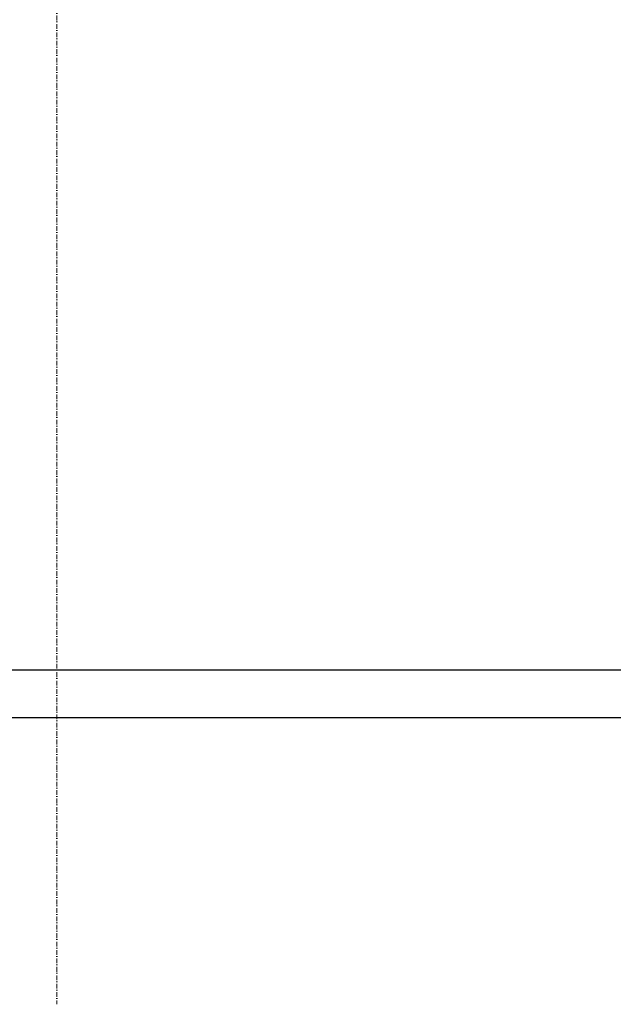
# Model space of a CAD drawing. Header units: millimetres. Extents: x -8642 to 28269, y -6609 to 3701.
# Tile 212 of 256: x 6457 to 6830, y -2117 to -1497. Entities that reach past the tile are written whole.
import ezdxf

# ---------------------------------------------------------------- set-up
doc = ezdxf.new("R2010")
doc.units = ezdxf.units.MM
doc.header["$LTSCALE"] = 1000
doc.header["$MEASUREMENT"] = 0
for name, pattern in [('rzut 1 pietra$0$ArchiTECH.PC 5. Line Type', [0.0053, 0.003, -0.001, 0.0003, -0.001]), ('rzut 1 pietra$0$ArchiTECH.PC Solid Line Type', [0]), ('SUFIT_1 PIETRO$0$ArchiTECH.PC Solid Line Type', [0])]:
    doc.linetypes.add(name, pattern=pattern)
doc.layers.add('IS_ARCH', color=254, linetype='Continuous', lineweight=18)
doc.layers.add('SUFIT_1 PIETRO$0$Kalka 1', color=254, linetype='Continuous')

msp = doc.modelspace()

# ---------------------------------------------------------------- linework, layer by layer
at = {"layer": 'IS_ARCH', "linetype": 'rzut 1 pietra$0$ArchiTECH.PC 5. Line Type'}
msp.add_line((6480, 773.48), (6480, -2117.32), dxfattribs=at)
at = {"layer": 'IS_ARCH', "linetype": 'rzut 1 pietra$0$ArchiTECH.PC Solid Line Type'}
for p, q in [((7279.56, -1907), (2826.38, -1907)), ((7254.83, -1937), (2836.44, -1937))]:
    msp.add_line(p, q, dxfattribs=at)
at = {"layer": 'SUFIT_1 PIETRO$0$Kalka 1', "linetype": 'SUFIT_1 PIETRO$0$ArchiTECH.PC Solid Line Type'}
for p, q in [((7279.56, -1907.08), (2826.38, -1907.08)), ((7254.83, -1937.08), (2836.44, -1937.08))]:
    msp.add_line(p, q, dxfattribs=at)

doc.saveas('drawing.dxf')
